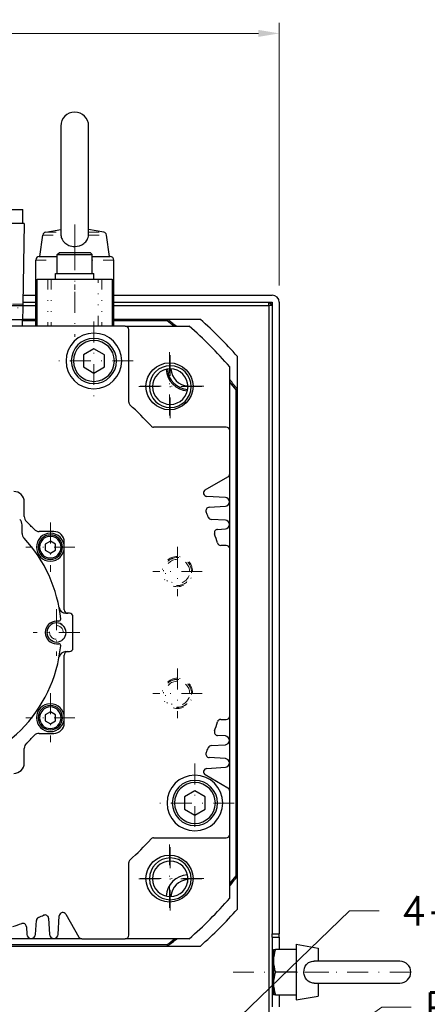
# Model space of a CAD drawing. Header units: inches. Extents: x 0 to 2382, y 0 to 1682.
# Tile 13 of 18: x 2074 to 2191, y 835 to 1118. Entities that reach past the tile are written whole.
import ezdxf

# ---------------------------------------------------------------- set-up
doc = ezdxf.new("R2010")
doc.units = ezdxf.units.IN
doc.linetypes.add('DASHEDBIDOT', pattern=[12.4, 3, -3, 0.2, -3, 0.2, -3])
doc.linetypes.add('DASHEDDOT2X', pattern=[12.2, 6, -3, 0.2, -3])
doc.layers.add('ATA-DIM', color=8, linetype='Continuous', lineweight=25)
doc.layers.add('Layer0000', color=7, linetype='Continuous', lineweight=25)
doc.styles.get("Standard").update_dxf_attribs({"font": 'simplex.shx'})
doc.dimstyles.new('ata_A0', dxfattribs={"dimtxt": 6, "dimasz": 6, "dimexe": 3, "dimexo": 3, "dimgap": 3, "dimtad": 0, "dimtih": 1, "dimtoh": 1, "dimdec": 6, "dimdsep": 46, "dimtxsty": 'Standard', "dimcen": 0, "dimclrd": 252, "dimclre": 252, "dimclrt": 4, "dimadec": 6, "dimazin": 2, "dimtfac": 1, "dimtdec": 6, "dimtofl": 0, "dimtmove": 0, "dimatfit": 3, "dimfxl": 0, "dimtolj": 1, "dimtzin": 0, "dimlwd": 0, "dimlwe": 0, "dimarcsym": 0})
doc.dimstyles.new('ata_A1', dxfattribs={"dimtxt": 4.2, "dimasz": 4.2, "dimexe": 2, "dimexo": 2, "dimgap": 2, "dimtad": 0, "dimtih": 1, "dimtoh": 1, "dimdec": 6, "dimdsep": 46, "dimtxsty": 'Standard', "dimcen": 0, "dimclrd": 252, "dimclre": 252, "dimclrt": 4, "dimadec": 6, "dimazin": 2, "dimtfac": 1, "dimtdec": 6, "dimtofl": 0, "dimtmove": 0, "dimatfit": 3, "dimfxl": 0, "dimtolj": 1, "dimtzin": 0, "dimlwd": 0, "dimlwe": 0, "dimarcsym": 0})

# ---------------------------------------------------------------- blocks, each defined once
blk = doc.blocks.new('*D9798')
at = {"layer": 'ATA-DIM', "color": 252, "lineweight": 0}
for p, q in [((2168.43, 861.88), (2117.39, 812.55)), ((2176.86, 861.88), (2168.43, 861.88))]:
    blk.add_line(p, q, dxfattribs=at)
at = {"layer": 'ATA-DIM', "color": 252}
blk.add_solid([(2116.42, 813.56), (2118.36, 811.55), (2111.35, 806.72)], dxfattribs=at)
at = {"layer": 'Defpoints', "color": 0}
for p in [(2111.35, 806.72), (2101.28, 796.99)]:
    blk.add_point(p, dxfattribs=at)
at = {"layer": 'ATA-DIM', "color": 4, "insert": (2219.83, 861.88), "char_height": 8.4, "attachment_point": 5}
blk.add_mtext('\\A1;4-%%c14 THRU', dxfattribs=at)
blk = doc.blocks.new('*D9795')
at = {"layer": 'ATA-DIM', "color": 252, "lineweight": 0}
for p, q in [((2177.68, 834.17), (2122.62, 795.46)), ((2186.08, 834.17), (2177.68, 834.17))]:
    blk.add_line(p, q, dxfattribs=at)
at = {"layer": 'ATA-DIM', "color": 252}
blk.add_solid([(2121.81, 796.61), (2123.42, 794.32), (2115.75, 790.63)], dxfattribs=at)
at = {"layer": 'Defpoints', "color": 0}
for p in [(2115.75, 790.63), (1976.67, 692.86)]:
    blk.add_point(p, dxfattribs=at)
at = {"layer": 'ATA-DIM', "color": 4, "insert": (2190.08, 838.37), "char_height": 8.4, "attachment_point": 1}
blk.add_mtext('\\A1;PCD %%c170', dxfattribs=at)
blk = doc.blocks.new('*D9800')
at = {"color": 252, "lineweight": 0}
for p, q in [((1944.23, 1041.51), (1944.23, 1116.94)), ((2148.23, 1041.51), (2148.23, 1116.94)), ((1950.23, 1113.94), (2031.68, 1113.94)), ((2142.23, 1113.94), (2060.78, 1113.94))]:
    blk.add_line(p, q, dxfattribs=at)
at = {"color": 252}
for points in [[(1950.23, 1114.94), (1950.23, 1112.94), (1944.23, 1113.94)], [(2142.23, 1112.94), (2142.23, 1114.94), (2148.23, 1113.94)]]:
    blk.add_solid(points, dxfattribs=at)
at = {"layer": 'Defpoints', "color": 0}
for p in [(2148.23, 1113.94), (1944.23, 1038.51), (2148.23, 1038.51)]:
    blk.add_point(p, dxfattribs=at)
at = {"color": 4, "insert": (2046.23, 1113.94), "char_height": 6, "attachment_point": 5}
blk.add_mtext('\\A1;(204)', dxfattribs=at)

msp = doc.modelspace()

# ---------------------------------------------------------------- linework, layer by layer
at = {"layer": 'Layer0000', "color": 7, "linetype": 'Continuous', "lineweight": 25}
for p, q in [((2085.4919713, 1087.3321446), (2085.4919713, 1056.4333901)), ((2093.4919713, 1056.4332099), (2093.4919713, 1087.3321441)), ((2017.3919713, 1063.3327422), (2074.5919713, 1063.3327422)), ((2074.5919713, 1059.3327422), (2074.5919713, 1063.3327422)), ((2074.9919713, 1059.3327422), (2016.9919713, 1059.3327422)), ((2074.9919713, 1059.3327422), (2074.5868615, 1036.124016)), ((2079.4919714, 1049.8327428), (2080.3398218, 1056.014178)), ((2081.1569028, 1056.8630447), (2085.4919713, 1057.6274343)), ((2097.8270428, 1056.8630442), (2093.4919713, 1057.6274343)), ((2099.4919712, 1049.8327428), (2098.6441281, 1056.0141249)), ((2079.2919713, 1049.8327422), (2084.4919713, 1049.8327422)), ((2084.4919713, 1050.4327422), (2084.9919713, 1050.9327422)), ((2084.4919713, 1044.9327422), (2084.4919713, 1050.4327422)), ((2084.4919713, 1050.4327422), (2089.4919713, 1050.4327422)), ((2089.4919713, 1050.9327422), (2084.9919713, 1050.9327422)), ((2093.9919713, 1050.9327422), (2089.4919713, 1050.9327422)), ((2089.4919713, 1050.4327422), (2094.4919713, 1050.4327422)), ((2094.4919713, 1050.4327422), (2093.9919713, 1050.9327422)), ((2094.4919713, 1044.9327422), (2094.4919713, 1050.4327422)), ((2094.4919713, 1049.8327422), (2099.6919713, 1049.8327422)), ((2078.2919713, 1029.8327422), (2078.2919713, 1048.8327422)), ((2100.6919713, 1029.8327422), (2100.6919713, 1048.8327422)), ((2083.9919713, 1043.3327422), (2083.9919713, 1044.9327422)), ((2083.9919713, 1044.9327422), (2089.4919713, 1044.9327422)), ((2089.4919713, 1044.9327422), (2094.9919713, 1044.9327422)), ((2094.9919713, 1043.3327422), (2094.9919713, 1044.9327422)), ((2078.7149519, 1029.8327422), (2078.7149519, 1043.3327422)), ((2078.7149519, 1043.3327422), (2081.7472611, 1043.3327422)), ((2081.7472611, 1043.3327422), (2082.7371998, 1043.3327422)), ((2082.7371998, 1043.3327422), (2096.2467428, 1043.3327422)), ((2096.2467428, 1043.3327422), (2097.2366815, 1043.3327422)), ((2097.2366815, 1043.3327422), (2100.2689906, 1043.3327422)), ((2100.2689906, 1043.3327422), (2100.2689906, 1029.8327422)), ((2074.6326392, 1038.7466216), (2078.2919713, 1038.7466216)), ((2100.6919713, 1038.7466216), (2146.2104165, 1038.7466216)), ((2074.5782862, 1035.6327422), (2017.4056563, 1035.6327422)), ((2074.5782862, 1035.6327422), (2074.569711, 1035.1414684)), ((2074.5868615, 1036.124016), (2074.5782862, 1035.6327422)), ((2074.580274, 1035.7466216), (2078.2919713, 1035.7466216)), ((2074.5977291, 1036.7466216), (2078.2919713, 1036.7466216)), ((2100.6919713, 1036.7466216), (2146.2104165, 1036.7466216)), ((2100.6919713, 1035.7466216), (2145.2104161, 1035.7466216)), ((2145.2104161, 1035.7466216), (2145.2104161, 1036.7466216)), ((2145.2104161, 1036.7466216), (2146.2104161, 1035.7466216)), ((2146.2104161, 1035.7466216), (2145.2104161, 1035.7466216)), ((2145.2104161, 1035.7466216), (2145.2104161, 652.7466216)), ((2146.2104165, 1036.7466216), (2145.7104163, 1036.2466214)), ((2146.2104165, 1036.7466216), (2146.2104165, 855.2466216)), ((2148.2104165, 1036.7466216), (2148.2104165, 855.2466216)), ((2074.569711, 1035.1414684), (2074.508466, 1031.6327422)), ((2103.9919713, 1029.8327422), (1987.9919713, 1029.8327422)), ((2074.508466, 1031.6327422), (2017.4754766, 1031.6327422)), ((2074.4919713, 1029.8327422), (2074.4919713, 1031.6327422)), ((2078.2919713, 1031.3466216), (2074.4919713, 1031.3466216)), ((2078.2919713, 1031.7466216), (2074.5104538, 1031.7466216)), ((2116.1818388, 1031.7466216), (2100.6919713, 1031.7466216)), ((2116.0445052, 1031.3466216), (2100.6919713, 1031.3466216)), ((2103.9919713, 1029.8327422), (2122.3349474, 1029.8327422)), ((2116.1818388, 1031.7466216), (2116.0445052, 1031.3466216)), ((2125.5829554, 1031.7466216), (2116.1818388, 1031.7466216)), ((2104.9919713, 1007.9726696), (2104.9919713, 1028.8327422)), ((2094.9919713, 1023.2968438), (2091.9919713, 1021.564793)), ((2091.9919713, 1021.564793), (2091.9919713, 1018.1006914)), ((2097.9919713, 1021.564793), (2094.9919713, 1023.2968438)), ((2097.9919713, 1018.1006914), (2097.9919713, 1021.564793)), ((2136.2104161, 1011.7180443), (2136.2104161, 1021.1191609)), ((2091.9919713, 1018.1006914), (2094.9919713, 1016.3686406)), ((2094.9919713, 1016.3686406), (2097.9919713, 1018.1006914)), ((2133.9919713, 999.8327422), (2133.9919713, 1018.1757183)), ((2135.8104161, 1011.5807107), (2136.2104161, 1011.7180443)), ((2135.8104161, 871.9125325), (2135.8104161, 1011.5807107)), ((2136.2104161, 871.7751989), (2136.2104161, 1011.7180443)), ((2132.9919713, 1000.8327422), (2112.1318987, 1000.8327422)), ((2133.9919713, 987.4100925), (2133.9919713, 999.8327422)), ((2133.9919713, 965.8327422), (2133.9919713, 987.4100925)), ((2126.9636289, 982.7749268), (2133.4919713, 986.5440671)), ((2074.9919713, 975.1381472), (2074.9919713, 979.3327422)), ((2132.7385744, 980.5844032), (2127.4025803, 980.9107666)), ((2128.1004557, 977.7974017), (2132.7385744, 978.0810812)), ((2132.7385744, 974.0844032), (2128.7107392, 974.3307562)), ((2074.3919713, 970.3031216), (2074.3919713, 972.7432987)), ((2083.4919713, 970.8327422), (2079.2973763, 970.8327422)), ((2130.5222458, 971.4455247), (2132.7385744, 971.5810812)), ((2082.4919713, 968.064793), (2080.9919713, 967.1987676)), ((2083.9919713, 967.1987676), (2082.4919713, 968.064793)), ((2086.4919713, 966.3327422), (2086.4919713, 967.8327422)), ((2080.9919713, 967.1987676), (2080.9919713, 965.4667168)), ((2080.9919713, 965.4667168), (2082.4919713, 964.6006914)), ((2082.4919713, 964.6006914), (2083.9919713, 965.4667168)), ((2083.9919713, 965.4667168), (2083.9919713, 967.1987676)), ((2086.4919713, 948.3327422), (2086.4919713, 966.3327422)), ((2132.9919713, 966.8327422), (2131.4231717, 966.8327422)), ((2133.9919713, 917.8327422), (2133.9919713, 965.8327422)), ((2084.9619597, 945.0827422), (2084.2419713, 945.0827422)), ((2087.9919713, 947.3327422), (2086.9611365, 947.3327422)), ((2088.9919713, 937.3327422), (2088.9919713, 946.3327422)), ((2084.2419713, 938.5827422), (2084.9619597, 938.5827422)), ((2086.4919713, 917.3327422), (2086.4919713, 935.3327422)), ((2086.9611365, 936.3327422), (2087.9919713, 936.3327422)), ((2082.4919713, 919.064793), (2080.9919713, 918.1987676)), ((2080.9919713, 918.1987676), (2080.9919713, 916.4667168)), ((2083.9919713, 918.1987676), (2082.4919713, 919.064793)), ((2083.9919713, 916.4667168), (2083.9919713, 918.1987676)), ((2086.4919713, 915.8327422), (2086.4919713, 917.3327422)), ((2131.4231717, 916.8327422), (2132.9919713, 916.8327422)), ((2133.9919713, 896.2553919), (2133.9919713, 917.8327422)), ((2080.9919713, 916.4667168), (2082.4919713, 915.6006914)), ((2082.4919713, 915.6006914), (2083.9919713, 916.4667168)), ((2079.2973763, 912.8327422), (2083.4919713, 912.8327422)), ((2132.7385744, 912.0844032), (2130.5222458, 912.2199597)), ((2074.9919713, 904.3327422), (2074.9919713, 908.5273372)), ((2128.7107392, 909.3347282), (2132.7385744, 909.5810812)), ((2132.7385744, 905.5844032), (2128.1004557, 905.8680827)), ((2127.4025803, 902.7547178), (2132.7385744, 903.0810812)), ((2133.4919713, 897.1214173), (2126.9636289, 900.8905576)), ((2123.9919713, 896.2968438), (2120.9919713, 894.564793)), ((2120.9919713, 894.564793), (2120.9919713, 891.1006914)), ((2126.9919713, 894.564793), (2123.9919713, 896.2968438)), ((2126.9919713, 891.1006914), (2126.9919713, 894.564793)), ((2133.9919713, 883.8327422), (2133.9919713, 896.2553919)), ((2120.9919713, 891.1006914), (2123.9919713, 889.3686406)), ((2123.9919713, 889.3686406), (2126.9919713, 891.1006914)), ((2112.1318987, 882.8327422), (2132.9919713, 882.8327422)), ((2133.9919713, 865.4897661), (2133.9919713, 883.8327422)), ((2104.9919713, 854.8327422), (2104.9919713, 875.6928148)), ((2136.2104161, 871.7751989), (2135.8104161, 871.9125325)), ((2136.2104161, 862.3740823), (2136.2104161, 871.7751989)), ((2121.9204161, 870.027588), (2121.9204161, 870.8235754)), ((2084.7436323, 855.0861391), (2085.0699957, 860.4221332)), ((2086.9341559, 860.8610846), (2090.7032962, 854.3327422)), ((2075.6047538, 857.3024677), (2075.7403103, 855.0861391)), ((2078.2436323, 855.0861391), (2078.4899853, 859.1139743)), ((2081.9566308, 859.7242578), (2082.2403103, 855.0861391)), ((2146.2104165, 854.2466216), (2146.2104165, 855.2466216)), ((2146.2104165, 855.2466216), (2148.2104165, 855.2466216)), ((2148.2104165, 854.2466216), (2148.2104165, 855.2466216)), ((1976.2389934, 851.7466216), (2116.1818388, 851.7466216)), ((1976.376327, 852.1466216), (2116.0445052, 852.1466216)), ((2091.5693216, 853.8327422), (2069.9919713, 853.8327422)), ((2091.5693216, 853.8327422), (2103.9919713, 853.8327422)), ((2122.3349474, 853.8327422), (2103.9919713, 853.8327422)), ((2116.1818388, 851.7466216), (2116.0445052, 852.1466216)), ((2116.1818388, 851.7466216), (2125.5829554, 851.7466216)), ((2146.2104161, 854.2466216), (2146.2104161, 834.2466216)), ((2146.2104165, 854.2466216), (2148.2104165, 854.2466216)), ((2148.2104165, 854.2466216), (2148.2104165, 850.7466216)), ((2153.0604161, 852.2466216), (2153.0604161, 844.2466216)), ((2153.0604165, 852.2466215), (2159.3604162, 851.1357616)), ((2146.5604161, 850.7466216), (2146.5604161, 847.4966216)), ((2146.5604161, 850.7466216), (2147.1409727, 850.7466216)), ((2153.0604161, 850.7466216), (2147.1409727, 850.7466216)), ((2159.3604161, 851.1357616), (2159.3604161, 847.3966216)), ((2146.2104161, 848.2466216), (2146.5604161, 848.2466216)), ((2146.5604161, 847.4966216), (2146.5604161, 840.9966216)), ((2182.8604161, 847.3966216), (2158.2007738, 847.3966216)), ((2153.0604161, 844.2466216), (2147.1409727, 844.2466216)), ((2153.0604161, 844.2466216), (2153.0604161, 836.2466216)), ((2146.2104161, 840.2466216), (2146.5604161, 840.2466216)), ((2146.5604161, 840.9966216), (2146.5604161, 837.7466216)), ((2158.1982319, 841.0966216), (2182.8604162, 841.0966216)), ((2159.3604161, 841.0966216), (2159.3604161, 837.3574816)), ((2147.1409727, 837.7466216), (2146.5604161, 837.7466216)), ((2147.1409727, 837.7466216), (2153.0604161, 837.7466216)), ((2148.2104165, 837.7466216), (2148.2104165, 834.2466216)), ((2153.0604165, 836.2466217), (2159.3604162, 837.3574816))]:
    msp.add_line(p, q, dxfattribs=at)
at = {"layer": 'Layer0000', "color": 5, "linetype": 'DASHEDDOT2X', "lineweight": 18}
for p, q in [((2089.4919713, 1059.077418), (2089.4919713, 1046.7695022)), ((2089.4919713, 1053.9959822), (2089.4919713, 1040.2695022)), ((2089.4919713, 1051.8959822), (2089.4919713, 1026.7695022)), ((2094.9919713, 1031.1459822), (2094.9919713, 1008.5195022)), ((2116.7026494, 1022.3566603), (2116.7026494, 1002.7301803)), ((2116.9210942, 1021.5205486), (2116.9210942, 1003.3940508)), ((2106.3052113, 1019.8327422), (2083.6787313, 1019.8327422)), ((2126.5158894, 1012.5434203), (2106.8894094, 1012.5434203)), ((2125.9843431, 1012.4572997), (2107.8578453, 1012.4572997)), ((2082.4919713, 973.3959822), (2082.4919713, 959.2695022)), ((2089.5552113, 966.3327422), (2075.4287313, 966.3327422)), ((2118.9919713, 966.4432023), (2118.9919713, 952.2222821)), ((2126.1024314, 959.3327422), (2111.8815112, 959.3327422)), ((2084.2419713, 948.5232491), (2084.2419713, 935.1422353)), ((2090.9324782, 941.8327422), (2077.5514644, 941.8327422)), ((2118.9919713, 931.4432023), (2118.9919713, 917.2222821)), ((2082.4919713, 924.3959822), (2082.4919713, 910.2695022)), ((2126.1024314, 924.3327422), (2111.8815112, 924.3327422)), ((2089.5552113, 917.3327422), (2075.4287313, 917.3327422)), ((2123.9919713, 904.1459822), (2123.9919713, 881.5195022)), ((2135.3052113, 892.8327422), (2112.6787313, 892.8327422)), ((2116.7026494, 880.9353041), (2116.7026494, 861.3088241)), ((2116.9210942, 880.0991835), (2116.9210942, 861.9727035)), ((2126.5158894, 871.1220641), (2106.8894094, 871.1220641)), ((2125.9843342, 871.0359435), (2107.8578542, 871.0359435)), ((2153.1236561, 844.2466216), (2134.9971761, 844.2466216)), ((2162.4236562, 844.2466216), (2149.9971761, 844.2466216)), ((2185.9236561, 844.2466216), (2153.4971761, 844.2466216))]:
    msp.add_line(p, q, dxfattribs=at)
at = {"layer": 'Layer0000', "color": 251, "linetype": 'DASHEDBIDOT', "lineweight": 18}
for p, q in [((2080.3398143, 1056.0141233), (2085.5182414, 1056.0141233)), ((2081.1568903, 1056.8630425), (2085.4919713, 1056.8630425)), ((2093.4657011, 1056.0141233), (2098.6441283, 1056.0141233)), ((2093.4919713, 1056.8630425), (2097.8270523, 1056.8630425)), ((2078.2919713, 1048.8327422), (2084.4919713, 1048.8327422)), ((2100.6919713, 1048.8327422), (2094.4919713, 1048.8327422)), ((2081.7472611, 1043.3327422), (2081.7472611, 1029.8327422)), ((2082.7371998, 1043.3327422), (2082.7371998, 1029.8327422)), ((2096.2467428, 1029.8327422), (2096.2467428, 1043.3327422)), ((2097.2366815, 1043.3327422), (2097.2366815, 1029.8327422)), ((2074.5868615, 1036.124016), (2017.3970811, 1036.124016)), ((2017.4142315, 1035.1414684), (2074.569711, 1035.1414684)), ((2111.8210942, 1012.4572997), (2110.9210942, 1012.4572997)), ((2122.9210942, 1012.4572997), (2122.0210942, 1012.4572997)), ((2111.8210942, 871.0359435), (2110.9210942, 871.0359435)), ((2122.9210942, 871.0359435), (2122.0210942, 871.0359435))]:
    msp.add_line(p, q, dxfattribs=at)
at = {"layer": 'Layer0000', "color": 7, "linetype": 'Continuous', "lineweight": 25}
for centre in [(2116.7026494, 1012.5434203), (2116.7026494, 871.1220641)]:
    msp.add_circle(centre, 6.75, dxfattribs=at)
for centre, radius, start, end in [((2089.4919713, 1087.3320209), 4, 0.001771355, 179.998228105), ((2081.3305384, 1055.8782348), 1, 100.000011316, 172.189279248), ((2089.2780663, 1056.4600612), 3.7861779, 180.417667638, 186.76402607), ((2089.7072439, 1056.4600768), 3.7848217, 353.233301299, 359.582493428), ((2097.6534041, 1055.8782348), 1, 7.810055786, 80.000204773), ((2079.2919713, 1048.8327422), 1, 90, 180), ((2099.6919713, 1048.8327422), 1, 0, 90.001265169), ((2146.2104165, 1036.7466216), 2, 0, 90), ((2103.9919713, 1028.8327422), 1, 0, 90), ((2046.2104161, 941.7466216), 113.6, 50.841855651, 52.067209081), ((2046.2104161, 941.7466216), 114, 50.595639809, 52.136353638), ((2045.9919713, 941.8327422), 116.5, 40.942743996, 49.057256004), ((2046.2104161, 941.7466216), 120, 41.409622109, 48.590377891), ((2094.9919713, 1019.8327422), 8, 90, 270), ((2094.9919713, 1019.8327422), 8, 270, 90), ((2094.9919713, 1019.8327422), 6.5, 90, 270), ((2094.9919713, 1019.8327422), 5.875, 90, 270), ((2094.9919713, 1019.8327422), 6.5, 270, 90), ((2094.9919713, 1019.8327422), 5.875, 270, 90), ((2116.9210942, 1012.4572997), 6, 0, 180), ((2116.9210942, 1012.4572997), 5.1, 0, 180), ((2122.2243951, 1017.7606006), 6.5, 183.02932315, 266.97067685), ((2122.2243951, 1017.7606006), 6.1, 182.489920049, 267.51007995), ((2122.2243951, 1017.7606006), 5.1, 182.332074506, 267.667925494), ((2046.2104161, 941.7466216), 114, 37.863646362, 39.644886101), ((2046.2104161, 941.7466216), 113.6, 37.932790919, 39.400777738), ((2116.9210942, 1012.4572997), 6, 180, 0), ((2116.9210942, 1012.4572997), 5.1, 180, 0), ((2105.9919713, 1007.9726696), 1, 180, 227.786702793), ((2045.9919713, 941.8327422), 88.3, 42.213297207, 47.786702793), ((2112.1318987, 1001.8327422), 1, 222.213297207, 270), ((2132.9919713, 999.8327422), 1, 0, 90), ((2132.9919713, 987.4100925), 1, 300, 0), ((2071.9919713, 979.3327422), 3, 0, 90), ((2127.4636289, 981.9089014), 1, 120, 266.5), ((2132.6620195, 979.3327422), 1.254, 273.5, 86.5), ((2128.1615043, 976.7992669), 1, 93.5, 203.051753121), ((2045.9919713, 941.8327422), 88.3, 22.030298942, 23.051753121), ((2072.3919713, 972.7432987), 2, 0, 49.500117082), ((2076.9919713, 975.1381472), 2, 180, 227.05322441), ((2045.9919713, 941.8327422), 43.5, 42.94677559, 47.05322441), ((2128.7717878, 975.328891), 1, 202.030298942, 266.5), ((2132.6620195, 972.8327422), 1.254, 273.5, 86.5), ((2076.3919713, 970.3031216), 2, 180, 223.122664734), ((2079.2973763, 972.8327422), 2, 222.94677559, 270), ((2082.4919713, 966.3327422), 4, 90, 270), ((2082.4919713, 966.3327422), 4, 270, 90), ((2083.4919713, 967.8327422), 3, 0, 90), ((2130.5832943, 970.4473899), 1, 93.5, 198.689099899), ((2045.9919713, 941.8327422), 39.65, 5.49652841, 43.122662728), ((2082.4919713, 966.3327422), 3.5, 90, 270), ((2082.4919713, 966.3327422), 3.1, 90, 270), ((2082.4919713, 966.3327422), 3.5, 270, 90), ((2082.4919713, 966.3327422), 3.1, 270, 90), ((2045.9919713, 941.8327422), 88.3, 16.927021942, 18.689099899), ((2131.4231717, 967.8327422), 1, 196.927021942, 270), ((2132.9919713, 965.8327422), 1, 0, 90), ((2086.9611365, 949.3327422), 2, 190.373955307, 270), ((2087.4919713, 948.3327422), 1, 180, 270), ((2084.2419713, 941.8327422), 3.25, 90, 270), ((2084.9619597, 945.5827422), 0.5, 270, 5.49652841), ((2087.9919713, 946.3327422), 1, 0, 90), ((2084.2419713, 941.8327422), 2.75, 0, 180), ((2084.2419713, 941.8327422), 2.75, 180, 0), ((2045.9919713, 941.8327422), 39.65, 275.49652841, 354.50347159), ((2084.9619597, 938.0827422), 0.5, 354.50347159, 90), ((2087.9919713, 937.3327422), 1, 270, 0), ((2086.9611365, 934.3327422), 2, 90, 169.626044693), ((2087.4919713, 935.3327422), 1, 90, 180), ((2082.4919713, 917.3327422), 4, 90, 270), ((2082.4919713, 917.3327422), 3.5, 90, 270), ((2082.4919713, 917.3327422), 3.1, 90, 270), ((2082.4919713, 917.3327422), 4, 270, 90), ((2082.4919713, 917.3327422), 3.5, 270, 90), ((2082.4919713, 917.3327422), 3.1, 270, 90), ((2131.4231717, 915.8327422), 1, 90, 163.072978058), ((2132.9919713, 917.8327422), 1, 270, 0), ((2083.4919713, 915.8327422), 3, 270, 0), ((2045.9919713, 941.8327422), 88.3, 341.310900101, 343.072978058), ((2045.9919713, 941.8327422), 43.5, 312.94677559, 317.05322459), ((2079.2973763, 910.8327422), 2, 90, 137.053220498), ((2130.5832943, 913.2180945), 1, 161.310900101, 266.5), ((2132.6620195, 910.8327422), 1.254, 273.5, 86.5), ((2076.9919713, 908.5273372), 2, 132.94677559, 180), ((2045.9919713, 941.8327422), 88.3, 336.948246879, 337.969701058), ((2128.7717878, 908.3365934), 1, 93.5, 157.969701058), ((2128.1615043, 906.8662175), 1, 156.948246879, 266.5), ((2132.6620195, 904.3327422), 1.254, 273.5, 86.5), ((2071.9919713, 904.3327422), 3, 270, 0), ((2127.4636289, 901.756583), 1, 93.5, 240), ((2123.9919713, 892.8327422), 8, 90, 270), ((2123.9919713, 892.8327422), 8, 270, 90), ((2123.9919713, 892.8327422), 6.5, 90, 270), ((2123.9919713, 892.8327422), 5.875, 90, 270), ((2123.9919713, 892.8327422), 6.5, 270, 90), ((2123.9919713, 892.8327422), 5.875, 270, 90), ((2132.9919713, 896.2553919), 1, 0, 60), ((2112.1318987, 881.8327422), 1, 90, 137.786702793), ((2132.9919713, 883.8327422), 1, 270, 0), ((2045.9919713, 941.8327422), 88.3, 312.213297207, 317.786702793), ((2116.9210942, 871.0359435), 6, 0, 180), ((2105.9919713, 875.6928148), 1, 132.213297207, 180), ((2116.9210942, 871.0359435), 5.1, 0, 180), ((2122.2243951, 865.7326426), 6.5, 93.02932315, 176.97067685), ((2046.2104161, 941.7466216), 113.6, 320.599222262, 322.067209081), ((2046.2104161, 941.7466216), 114, 320.355113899, 322.136353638), ((2116.9210942, 871.0359435), 6, 180, 0), ((2116.9210942, 871.0359435), 5.1, 180, 0), ((2122.2243951, 865.7326426), 5.1, 92.332074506, 177.667925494), ((2045.9919713, 941.8327422), 116.5, 310.942743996, 319.057256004), ((2079.4881201, 859.0529257), 1, 112.030298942, 176.5), ((2045.9919713, 941.8327422), 88.3, 292.030298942, 293.051753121), ((2080.958496, 859.6632092), 1, 3.5, 113.051753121), ((2086.0681305, 860.3610846), 1, 30, 176.5), ((2046.2104161, 941.7466216), 120, 311.409622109, 318.590377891), ((2045.9919713, 941.8327422), 88.3, 286.927021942, 288.689099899), ((2074.606619, 857.2414192), 1, 3.5, 108.689099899), ((2076.9919713, 855.162694), 1.254, 183.5, 356.5), ((2083.4919713, 855.162694), 1.254, 183.5, 356.5), ((2091.5693216, 854.8327422), 1, 210, 270), ((2103.9919713, 854.8327422), 1, 270, 0), ((2046.2104161, 941.7466216), 113.6, 307.932790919, 309.295515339), ((2046.2104161, 941.7466216), 114, 307.863646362, 309.540535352), ((2156.7266518, 847.3574517), 10.1671883, 160.528139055, 179.215702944), ((2156.7266518, 847.6357915), 10.1671883, 180.784297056, 199.471860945), ((2182.8604161, 844.2466216), 3.15, 270.000001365, 90.000000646), ((2156.7266518, 840.8574517), 10.1671883, 160.528139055, 179.215702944), ((2156.7266518, 841.1357915), 10.1671883, 180.784297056, 199.471860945)]:
    msp.add_arc(centre, radius, start, end, dxfattribs=at)
at = {"layer": 'Layer0000', "color": 251, "linetype": 'DASHEDBIDOT', "lineweight": 18}
for centre, radius, start, end in [((2118.9919713, 959.3327422), 4.3471744, 90, 0), ((2118.9919713, 959.3327422), 4.0472201, 90, 270), ((2118.9919713, 959.3327422), 4.0085752, 90, 270), ((2118.9919713, 959.3327422), 3.5086514, 90, 0), ((2118.9919713, 959.3327422), 4.3471744, 0, 90), ((2118.9919713, 959.3327422), 4.0472201, 0, 90), ((2118.9919713, 959.3327422), 4.0085752, 0.00000006, 90), ((2118.9919713, 959.3327422), 3.5086514, 0, 90), ((2118.9919713, 959.3327422), 4.0085752, 270, 0.00000006), ((2118.9919713, 959.3327422), 4.0472201, 270, 0), ((2084.2419713, 941.8327422), 2.6758753, 0, 180), ((2084.2419713, 941.8327422), 1.9596274, 0.000000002, 180), ((2084.2419713, 941.8327422), 2.6758753, 180, 0), ((2084.2419713, 941.8327422), 1.9596274, 180, 0.000000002), ((2118.9919713, 924.3327422), 4.3471744, 90, 0), ((2118.9919713, 924.3327422), 4.0472201, 90, 270), ((2118.9919713, 924.3327422), 4.0085752, 90, 270), ((2118.9919713, 924.3327422), 4.3471744, 0, 90), ((2118.9919713, 924.3327422), 4.0472201, 0, 90), ((2118.9919713, 924.3327422), 4.0085752, 0.00000006, 90), ((2118.9919713, 924.3327422), 3.5086514, 90, 0), ((2118.9919713, 924.3327422), 3.5086514, 0, 90), ((2118.9919713, 924.3327422), 4.0085752, 270, 0.00000006), ((2118.9919713, 924.3327422), 4.0472201, 270, 0)]:
    msp.add_arc(centre, radius, start, end, dxfattribs=at)
at = {"layer": 'Layer0000', "color": 7, "linetype": 'Continuous', "lineweight": 25}
for points, knots in [([(2085.5182414, 1056.0141233), (2085.5650501, 1055.5969429), (2085.674329, 1055.2001964), (2086.2369388, 1054.0158625), (2086.9374043, 1053.3919065), (2088.3260647, 1052.8303304), (2088.9076026, 1052.7215767), (2089.4919713, 1052.7214683)], [0, 0, 0, 0, 0.12870227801, 0.12870227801, 0.41390977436, 0.41390977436, 0.58990915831, 0.58990915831, 0.58990915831, 0.58990915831]), ([(2089.4919713, 1052.7214683), (2090.458794, 1052.7212888), (2091.4160109, 1053.022969), (2092.5090442, 1053.8825827), (2092.8132263, 1054.2362656), (2093.2695679, 1055.0631377), (2093.4106623, 1055.5235913), (2093.4657011, 1056.0141233)], [0.58990915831, 0.58990915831, 0.58990915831, 0.58990915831, 0.88109552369, 0.88109552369, 1.02906930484, 1.02906930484, 1.18023354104, 1.18023354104, 1.18023354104, 1.18023354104]), ([(2155.2938904, 844.2466216), (2155.2937974, 845.0371722), (2155.5453843, 845.8174465), (2156.2597709, 846.6917934), (2156.555692, 846.9317518), (2157.292941, 847.2999096), (2157.7388116, 847.3967945), (2158.1999786, 847.3966332)], [0.62083163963, 0.62083163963, 0.62083163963, 0.62083163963, 0.85863229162, 0.85863229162, 0.98072521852, 0.98072521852, 1.12219836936, 1.12219836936, 1.12219836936, 1.12219836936]), ([(2158.1984047, 841.0966046), (2157.7662399, 841.0967329), (2157.34901, 841.1812553), (2156.297063, 841.6661814), (2155.7883914, 842.2542718), (2155.3695997, 843.3758336), (2155.2939417, 843.8096121), (2155.2938904, 844.2466216)], [0.11963980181, 0.11963980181, 0.11963980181, 0.11963980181, 0.25216543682, 0.25216543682, 0.48937751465, 0.48937751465, 0.62083163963, 0.62083163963, 0.62083163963, 0.62083163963])]:
    msp.add_open_spline(points, degree=3, knots=knots, dxfattribs=at)

# ---------------------------------------------------------------- dimensions: what is measured, and where the dimension line sits
dim = msp.add_linear_dim(base=(2148.2312527, 1113.9422395), p1=(1944.2312527, 1038.509382), p2=(2148.2312527, 1038.509382), text='(<>)', dimstyle='ata_A0', override={"dimtxt": 6, "dimtxsty": 'Standard'})
dim.commit()
dim.dimension.update_dxf_attribs({"geometry": '*D9800', "text_midpoint": (2046.2312527, 1113.9422395)})
at = {"layer": 'ATA-DIM'}
for p1, p2, text, picture, middle in [((2101.2808639, 796.9862779), (2111.3481211, 806.7151181), '4-<> THRU', '*D9798', (2219.831595, 861.8796963)), ((1976.6743871, 692.8616478), (2115.7464452, 790.6315954), 'PCD <>', '*D9795', (2220.2753434, 834.168631))]:
    dim = msp.add_diameter_dim_2p(p1=p1, p2=p2, text=text, dimstyle='ata_A1', override={"dimscale": 2, "dimtfac": 0.5}, dxfattribs=at)
    dim.commit()
    dim.dimension.update_dxf_attribs({"geometry": picture, "text_midpoint": middle, "dimtype": 163})

doc.saveas('drawing.dxf')
